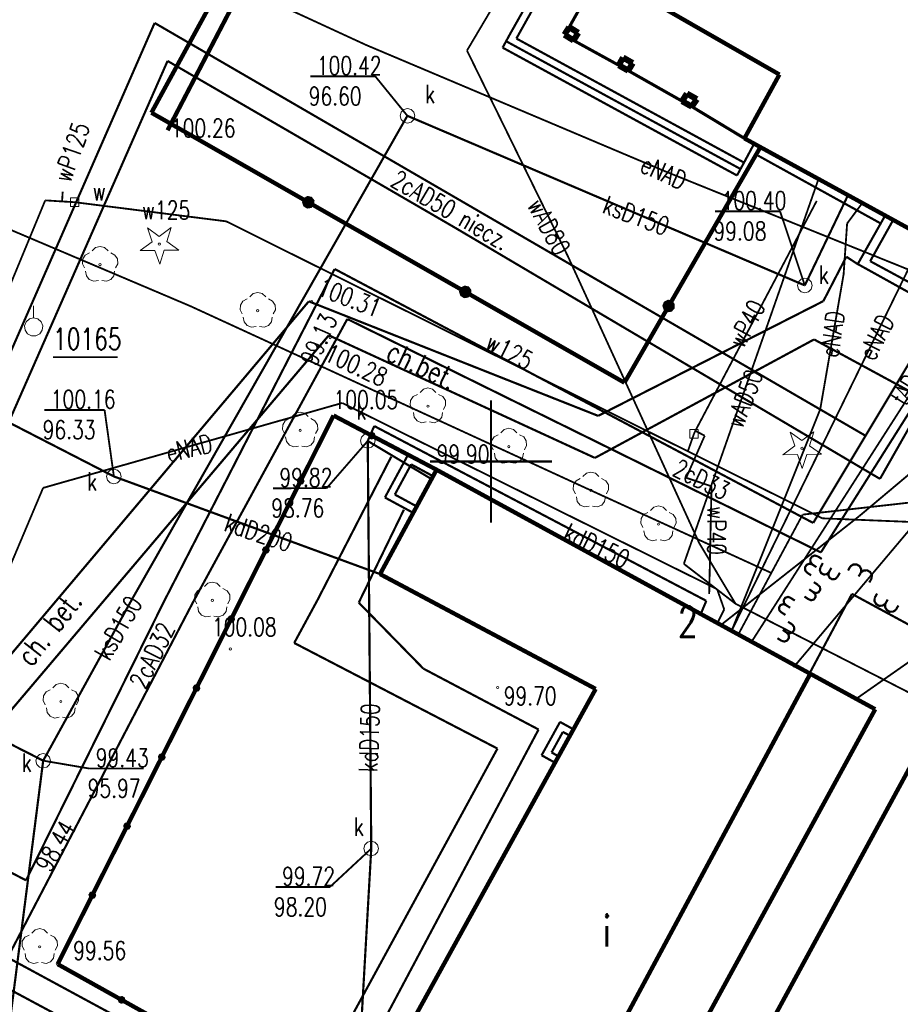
# Model space of a CAD drawing. Header units: metres. Extents: x 7501691 to 7504871, y 5814048 to 5814963.
# Tile 55 of 89: x 7504110 to 7504146, y 5814680 to 5814721. Entities that reach past the tile are written whole.
import ezdxf
from ezdxf.enums import TextEntityAlignment as Align

# ---------------------------------------------------------------- set-up
doc = ezdxf.new("R2010")
doc.units = ezdxf.units.M
doc.header["$MEASUREMENT"] = 0
for name, pattern in [('1', [0]), ('11', [3, 2.5, -0.5]), ('BUD', [0]), ('BUI', [0]), ('BUW', [1.5, 1, -0.5]), ('KOC', [1.5, 1, -0.5]), ('KOJ', [0]), ('UEB', [0]), ('UPC', [0]), ('UPK', [0]), ('UPT', [0]), ('UPW', [0]), ('WJD', [0])]:
    doc.linetypes.add(name, pattern=pattern)
doc.layers.get('0').update_dxf_attribs({"linetype": 'CONTINUOUS'})
for name, color, linetype, lineweight in [('EADTD_T_0', 7, 'CONTINUOUS', 20), ('EBTPO_L_6', 7, 'WJD', 18), ('EBUOA_T_1', 7, 'CONTINUOUS', 20), ('EBUPO_L_6', 7, 'BUW', 25), ('EBUPP_L_1', 7, 'BUD', 35), ('EBUPP_L_2', 7, 'BUI', 50), ('EBUPP_L_3', 7, '1', 35), ('KRZYZE_L_0', 7, '1', 18), ('SDROK_T_1', 7, 'CONTINUOUS', 18), ('SDRPK_L_2', 7, 'KOC', 18), ('SDRPK_L_3', 7, 'KOJ', 35), ('SDRPK_L_5', 7, '11', 18), ('SZNPS_T_0', 7, 'CONTINUOUS', 18), ('SZNPS_T_3', 7, 'CONTINUOUS', 18), ('SZOPO_L_0', 7, 'CONTINUOUS', 35), ('SZOPO_L_4', 7, 'CONTINUOUS', 35), ('SZOPO_L_5', 3, 'CONTINUOUS', 18), ('SZZPZ_T_0', 3, 'CONTINUOUS', 18), ('UCCOC_T_0', 6, 'CONTINUOUS', 15), ('UCCOO_T_0', 6, 'CONTINUOUS', 15), ('UCCPOR_L_1', 6, 'UPC', 18), ('UEEOO_T_0', 1, 'CONTINUOUS', 15), ('UEEPON_L_1', 1, 'UEB', 15), ('UKKOA_T_0', 3, 'CONTINUOUS', 15), ('UKKOA_T_2', 34, 'CONTINUOUS', 15), ('UKKOC_T_0', 3, 'CONTINUOUS', 15), ('UKKOC_T_2', 34, 'CONTINUOUS', 15), ('UKKOO_T_0', 3, 'CONTINUOUS', 15), ('UKKOO_T_2', 34, 'CONTINUOUS', 15), ('UKKPA_T_1', 7, 'CONTINUOUS', 18), ('UKKPA_T_5', 7, 'CONTINUOUS', 18), ('UKKPOD_L_1', 3, 'UPK', 18), ('UKKPOR_L_1', 34, 'UPK', 18), ('UTTOO_T_0', 30, 'CONTINUOUS', 15), ('UTTPO_L_1', 30, 'UPT', 15), ('UWWOO_T_0', 150, 'CONTINUOUS', 15), ('UWWPA_T_0', 150, 'CONTINUOUS', 18), ('UWWPO_L_0', 150, 'UPW', 15), ('UWWPO_L_1', 150, 'UPW', 15), ('WUKOS_T_1', 7, 'CONTINUOUS', 15), ('WWRPH_T_1', 7, 'CONTINUOUS', 18)]:
    doc.layers.add(name, color=color, linetype=linetype, lineweight=lineweight)
doc.styles.add('STYL_ARIAL', font='simplex', dxfattribs={"width": 0.75, "oblique": 0.1})

# ---------------------------------------------------------------- blocks, each defined once
blk = doc.blocks.new('fdsgfdhgfjh')
at = {"layer": 'EBTPO_L_6', "color": 7, "const_width": 0.09}
for points in [[(-61.974, -66.2), (-59.768, -62.292)], [(-61.711, -66.377), (-59.507, -62.439)], [(-61.974, -66.2), (-62.274, -66.751)], [(-52.533, -71.721), (-62.131, -66.488)], [(-52.389, -71.458), (-61.711, -66.377)], [(-52.677, -71.985), (-62.274, -66.751)], [(-52.376, -71.433), (-51.991, -70.714)], [(-52.376, -71.433), (-52.677, -71.985)], [(-47.732, -75.613), (-46.61, -73.627)], [(-46.294, -73.831), (-47.223, -75.495)], [(-47.732, -75.613), (-44.956, -77.153)], [(-47.223, -75.495), (-45.107, -76.641)], [(-67.095, -85.173), (-66.139, -83.408)], [(-66.139, -83.408), (-64.979, -84.036)], [(-66.688, -85.052), (-66.018, -83.815)], [(-66.018, -83.815), (-65.122, -84.3)], [(-65.792, -85.538), (-66.688, -85.052)], [(-65.935, -85.801), (-67.095, -85.173)], [(-60.678, -95.729), (-59.923, -94.363)], [(-59.923, -94.363), (-59.375, -94.665)], [(-60.27, -95.612), (-59.806, -94.77)], [(-59.806, -94.77), (-59.52, -94.928)], [(-60.129, -96.032), (-60.678, -95.729)], [(-59.984, -95.77), (-60.27, -95.612)]]:
    blk.add_lwpolyline(points, dxfattribs=at)
at = {"layer": 'EBUPO_L_6', "color": 7, "const_width": 0.125}
for points in [[(-59.548, -65.912), (-58.274, -63.65)], [(-57.519, -67.472), (-59.37, -66.454)], [(-54.926, -68.942), (-57.131, -67.693)], [(-52.372, -70.467), (-54.529, -69.165)]]:
    blk.add_lwpolyline(points, dxfattribs=at)
at = {"layer": 'EBUPP_L_1', "color": 7, "const_width": 0.175}
for points in [[(-64.979, -84.036), (-47.016, -93.843)], [(-47.016, -93.843), (-59.245, -116.218)]]:
    blk.add_lwpolyline(points, dxfattribs=at)
at = {"layer": 'EBUPP_L_2', "color": 7, "const_width": 0.25}
for points in [[(-59.742, -66.222), (-59.548, -65.912)], [(-59.37, -66.454), (-59.742, -66.222)], [(-59.548, -65.912), (-59.176, -66.144)], [(-59.176, -66.144), (-59.37, -66.454)], [(-57.519, -67.472), (-57.341, -67.158)], [(-57.341, -67.158), (-56.946, -67.383)], [(-56.946, -67.383), (-57.131, -67.693)], [(-57.131, -67.693), (-57.519, -67.472)], [(-54.926, -68.942), (-54.728, -68.632)], [(-54.728, -68.632), (-54.32, -68.862)], [(-54.529, -69.165), (-54.926, -68.942)], [(-54.32, -68.862), (-54.529, -69.165)]]:
    blk.add_lwpolyline(points, dxfattribs=at)
at = {"layer": 'EBUPP_L_3', "color": 7, "const_width": 0.175}
for points in [[(-58.274, -63.65), (-50.939, -67.852)], [(-50.939, -67.852), (-52.372, -70.467)], [(-52.372, -70.467), (-38.386, -78.135)], [(-64.979, -84.036), (-67.293, -88.309)], [(-67.293, -88.309), (-58.462, -93.011)], [(-58.462, -93.011), (-68.402, -111.031)]]:
    blk.add_lwpolyline(points, dxfattribs=at)
at = {"layer": 'EBUPP_L_3', "color": 7, "linetype": '1', "const_width": 0.175}
blk.add_lwpolyline([(-49.676, -92.391), (-61.791, -114.923)], dxfattribs=at)
at = {"layer": 'KRZYZE_L_0', "color": 7, "linetype": '1', "const_width": 0.09}
for points in [[(-62.75, -86.2), (-62.75, -81.2)], [(-65.25, -83.7), (-60.25, -83.7)]]:
    blk.add_lwpolyline(points, dxfattribs=at)
at = {"layer": 'SDRPK_L_2', "color": 7, "const_width": 0.09}
for points in [[(-49.14, -77.13), (-48.2, -75.31)], [(-48.2, -75.31), (-47.73, -75.62)], [(-70.211, -77.14), (-84.147, -93.661)], [(-58.363, -81.829), (-70.211, -77.14)], [(-69.391, -78.53), (-83.087, -94.691)], [(-69.391, -78.53), (-58.495, -83.551)], [(-49.52, -78.7), (-39.18, -84.31)], [(-47.97, -89.12), (-49.705, -92.375)], [(-44.59, -90.95), (-47.97, -89.12)], [(-71.303, -110.1), (-88.095, -101.001)], [(-88.785, -101.921), (-69.305, -112.377)]]:
    blk.add_lwpolyline(points, dxfattribs=at)
at = {"layer": 'SDRPK_L_3', "color": 7, "const_width": 0.175}
blk.add_lwpolyline([(-43.34, -92.07), (-58.65, -120.23)], dxfattribs=at)
at = {"layer": 'SDRPK_L_5', "color": 7, "const_width": 0.09}
for points in [[(-46.808, -73.941), (-51.812, -71.173)], [(-58.363, -81.829), (-49.14, -77.13)], [(-49.52, -78.7), (-58.495, -83.551)], [(-69.847, -89.357), (-66.834, -83.499)], [(-68.165, -89.477), (-66.317, -85.672)], [(-69.847, -89.357), (-70.808, -91.129)], [(-65.52, -92.18), (-68.165, -89.477)], [(-70.808, -91.129), (-62.486, -95.454)], [(-60.803, -94.673), (-65.52, -92.18)], [(-69.517, -111.067), (-60.803, -94.673)], [(-62.486, -95.454), (-70.355, -109.907)]]:
    blk.add_lwpolyline(points, dxfattribs=at)
at = {"layer": 'SZNPS_T_0', "color": 7}
for points in [[(-81.478, -77.818), (-81.478, -77.318)], [(-81.478, -77.818), (-81.303, -77.861), (-81.169, -77.98), (-81.105, -78.148), (-81.127, -78.326), (-81.229, -78.474), (-81.388, -78.557), (-81.567, -78.557), (-81.726, -78.474), (-81.828, -78.326), (-81.85, -78.148), (-81.786, -77.98), (-81.652, -77.861), (-81.478, -77.818)]]:
    blk.add_lwpolyline(points, dxfattribs=at)
at = {"layer": 'SZNPS_T_3', "color": 7, "const_width": 0.065}
blk.add_lwpolyline([(-80.687, -79.43), (-78.041, -79.43)], dxfattribs=at)
at = {"layer": 'SZOPO_L_0', "color": 7, "const_width": 0.175}
for points in [[(-75.993, -70.134), (-72.526, -63.484)], [(-69.198, -81.815), (-70.546, -84.495)], [(-67.634, -82.638), (-69.198, -81.815)], [(-67.688, -82.68), (-67.701, -82.63), (-67.675, -82.585), (-67.625, -82.571), (-67.58, -82.597), (-67.566, -82.647), (-67.592, -82.692), (-67.642, -82.706), (-67.688, -82.68)], [(-64.979, -84.036), (-67.634, -82.638)], [(-70.546, -84.495), (-71.967, -87.322)], [(-70.6, -84.537), (-70.613, -84.487), (-70.588, -84.441), (-70.537, -84.428), (-70.492, -84.453), (-70.479, -84.504), (-70.504, -84.549), (-70.554, -84.562), (-70.6, -84.537)], [(-71.967, -87.322), (-73.389, -90.148)], [(-72.021, -87.363), (-72.035, -87.313), (-72.009, -87.268), (-71.959, -87.254), (-71.913, -87.28), (-71.9, -87.33), (-71.926, -87.375), (-71.976, -87.389), (-72.021, -87.363)], [(-73.389, -90.148), (-74.81, -92.975)], [(-73.442, -90.19), (-73.456, -90.14), (-73.43, -90.095), (-73.38, -90.081), (-73.335, -90.107), (-73.321, -90.157), (-73.347, -90.202), (-73.397, -90.216), (-73.442, -90.19)], [(-74.81, -92.975), (-76.231, -95.802)], [(-74.864, -93.017), (-74.877, -92.966), (-74.852, -92.921), (-74.801, -92.907), (-74.756, -92.933), (-74.742, -92.984), (-74.768, -93.029), (-74.819, -93.042), (-74.864, -93.017)], [(-76.231, -95.802), (-77.653, -98.628)], [(-76.285, -95.843), (-76.299, -95.793), (-76.273, -95.748), (-76.223, -95.734), (-76.178, -95.76), (-76.164, -95.81), (-76.19, -95.855), (-76.24, -95.869), (-76.285, -95.843)], [(-77.653, -98.628), (-79.074, -101.455)], [(-77.706, -98.67), (-77.72, -98.62), (-77.694, -98.574), (-77.644, -98.561), (-77.599, -98.587), (-77.585, -98.637), (-77.611, -98.682), (-77.661, -98.696), (-77.706, -98.67)], [(-79.074, -101.455), (-80.495, -104.281)], [(-79.128, -101.496), (-79.141, -101.446), (-79.116, -101.401), (-79.065, -101.387), (-79.02, -101.413), (-79.007, -101.463), (-79.032, -101.509), (-79.083, -101.522), (-79.128, -101.496)], [(-80.495, -104.281), (-77.876, -105.744)], [(-77.929, -105.785), (-77.943, -105.735), (-77.918, -105.69), (-77.867, -105.676), (-77.822, -105.702), (-77.808, -105.752), (-77.834, -105.797), (-77.884, -105.811), (-77.929, -105.785)], [(-77.876, -105.744), (-75.508, -107.065)]]:
    blk.add_lwpolyline(points, dxfattribs=at)
at = {"layer": 'SZOPO_L_4', "color": 7, "const_width": 0.175}
for points in [[(-76.656, -69.416), (-73.06, -62.834)], [(-70.227, -73.085), (-76.656, -69.416)], [(-51.724, -70.835), (-55.473, -77.331)], [(-70.362, -73.189), (-70.397, -73.078), (-70.353, -72.97), (-70.25, -72.916), (-70.137, -72.941), (-70.065, -73.033), (-70.07, -73.149), (-70.148, -73.235), (-70.263, -73.251), (-70.362, -73.189)], [(-63.799, -76.754), (-70.227, -73.085)], [(-63.933, -76.858), (-63.969, -76.747), (-63.924, -76.639), (-63.822, -76.585), (-63.708, -76.61), (-63.637, -76.702), (-63.641, -76.818), (-63.719, -76.904), (-63.835, -76.92), (-63.933, -76.858)], [(-57.285, -80.471), (-63.799, -76.754)], [(-55.473, -77.331), (-57.285, -80.471)], [(-55.607, -77.435), (-55.643, -77.325), (-55.599, -77.217), (-55.496, -77.163), (-55.382, -77.187), (-55.311, -77.279), (-55.315, -77.395), (-55.393, -77.482), (-55.509, -77.497), (-55.607, -77.435)]]:
    blk.add_lwpolyline(points, dxfattribs=at)
at = {"layer": 'SZOPO_L_5', "color": 3, "const_width": 0.09}
for points in [[(-49.808, -88.251), (-49.885, -88.155), (-49.892, -88.032), (-49.825, -87.928), (-49.709, -87.884), (-49.59, -87.916)], [(-49.59, -87.916), (-49.668, -87.82), (-49.674, -87.696), (-49.607, -87.593), (-49.492, -87.548), (-49.372, -87.58)], [(-49.422, -88.025), (-49.59, -87.916)], [(-49.204, -87.689), (-49.372, -87.58)], [(-49.162, -87.859), (-49.26, -88.033)], [(-48.032, -87.989), (-47.917, -87.916), (-47.78, -87.912), (-47.661, -87.979), (-47.594, -88.097), (-47.597, -88.234)], [(-49.64, -88.36), (-49.808, -88.251)], [(-48.912, -88.229), (-49.003, -88.313), (-49.125, -88.327), (-49.233, -88.267), (-49.285, -88.154), (-49.26, -88.033)], [(-48.563, -88.425), (-48.654, -88.509), (-48.777, -88.523), (-48.884, -88.463), (-48.936, -88.35), (-48.912, -88.229)], [(-48.814, -88.055), (-48.912, -88.229)], [(-48.465, -88.251), (-48.563, -88.425)], [(-48.13, -88.164), (-48.032, -87.989)], [(-47.695, -88.408), (-47.597, -88.234)], [(-47.597, -88.234), (-47.481, -88.16), (-47.345, -88.156), (-47.226, -88.223), (-47.158, -88.342), (-47.161, -88.478)], [(-49.363, -88.749), (-49.534, -88.638)], [(-47.259, -88.653), (-47.161, -88.478)], [(-49.554, -89.044), (-49.471, -89.128), (-49.459, -89.246), (-49.523, -89.345), (-49.635, -89.382), (-49.746, -89.339)], [(-49.554, -89.044), (-49.725, -88.933)], [(-49.363, -88.749), (-49.28, -88.833), (-49.267, -88.951), (-49.332, -89.05), (-49.444, -89.086), (-49.554, -89.044)], [(-47.041, -89.284), (-46.941, -89.107)], [(-50.86, -89.874), (-50.944, -89.79), (-50.956, -89.673), (-50.892, -89.574), (-50.779, -89.537), (-50.669, -89.579)], [(-50.669, -89.579), (-50.752, -89.495), (-50.765, -89.378), (-50.7, -89.279), (-50.588, -89.242), (-50.478, -89.284)], [(-50.31, -89.393), (-50.478, -89.284)], [(-49.746, -89.339), (-49.917, -89.228)], [(-46.606, -89.529), (-46.721, -89.603), (-46.858, -89.606), (-46.977, -89.539), (-47.044, -89.421), (-47.041, -89.284)], [(-46.171, -89.774), (-46.286, -89.847), (-46.422, -89.851), (-46.541, -89.784), (-46.609, -89.666), (-46.606, -89.529)], [(-46.606, -89.529), (-46.506, -89.351)], [(-50.692, -89.983), (-50.86, -89.874)], [(-50.501, -89.688), (-50.669, -89.579)], [(-46.171, -89.774), (-46.071, -89.596)], [(-50.587, -90.261), (-50.419, -90.37)], [(-50.637, -90.706), (-50.559, -90.802), (-50.552, -90.925), (-50.62, -91.029), (-50.735, -91.073), (-50.855, -91.041)], [(-50.805, -90.597), (-50.637, -90.706)], [(-50.419, -90.37), (-50.341, -90.466), (-50.335, -90.589), (-50.402, -90.693), (-50.517, -90.737), (-50.637, -90.706)], [(-51.022, -90.932), (-50.855, -91.041)]]:
    blk.add_lwpolyline(points, dxfattribs=at)
at = {"layer": 'SZZPZ_T_0', "color": 7}
for points in [[(-76.821, -74.134), (-76.332, -74.48)], [(-76.629, -74.702), (-76.821, -74.134)], [(-76.332, -74.48), (-75.851, -74.121)], [(-75.851, -74.121), (-76.029, -74.694)], [(-79.082, -75.075), (-78.944, -74.938), (-78.757, -74.888), (-78.57, -74.938), (-78.433, -75.075)], [(-77.11, -75.061), (-76.629, -74.702)], [(-76.328, -74.751), (-76.296, -74.764), (-76.283, -74.796), (-76.296, -74.827), (-76.328, -74.841), (-76.359, -74.827), (-76.373, -74.796), (-76.359, -74.764), (-76.328, -74.751)], [(-76.029, -74.694), (-75.539, -75.041)], [(-79.393, -75.772), (-79.481, -75.6), (-79.47, -75.406), (-79.365, -75.244), (-79.193, -75.156)], [(-78.322, -75.155), (-78.149, -75.244), (-78.044, -75.406), (-78.034, -75.6), (-78.121, -75.772)], [(-76.51, -75.053), (-77.11, -75.061)], [(-76.317, -75.621), (-76.51, -75.053)], [(-76.139, -75.049), (-76.317, -75.621)], [(-75.539, -75.041), (-76.139, -75.049)], [(-78.757, -75.593), (-78.725, -75.606), (-78.712, -75.638), (-78.725, -75.67), (-78.757, -75.683), (-78.789, -75.67), (-78.802, -75.638), (-78.789, -75.606), (-78.757, -75.593)], [(-78.826, -76.284), (-79.017, -76.314), (-79.198, -76.245), (-79.32, -76.094), (-79.351, -75.903)], [(-78.164, -75.903), (-78.194, -76.094), (-78.316, -76.245), (-78.497, -76.314), (-78.688, -76.284)], [(-72.625, -76.958), (-72.488, -76.822), (-72.301, -76.772), (-72.114, -76.822), (-71.976, -76.958)], [(-72.936, -77.656), (-73.024, -77.483), (-73.014, -77.29), (-72.909, -77.128), (-72.736, -77.039)], [(-71.865, -77.039), (-71.693, -77.127), (-71.587, -77.29), (-71.577, -77.483), (-71.665, -77.656)], [(-72.369, -78.168), (-72.561, -78.198), (-72.741, -78.129), (-72.863, -77.978), (-72.894, -77.787)], [(-72.301, -77.477), (-72.269, -77.49), (-72.256, -77.522), (-72.269, -77.554), (-72.301, -77.567), (-72.332, -77.554), (-72.346, -77.522), (-72.332, -77.49), (-72.301, -77.477)], [(-71.707, -77.787), (-71.738, -77.978), (-71.86, -78.128), (-72.04, -78.198), (-72.232, -78.168)], [(-65.966, -81.567), (-66.054, -81.394), (-66.044, -81.201), (-65.939, -81.039), (-65.766, -80.95)], [(-65.655, -80.869), (-65.518, -80.733), (-65.331, -80.683), (-65.144, -80.733), (-65.006, -80.869)], [(-64.895, -80.95), (-64.723, -81.038), (-64.617, -81.201), (-64.607, -81.394), (-64.695, -81.567)], [(-65.331, -81.388), (-65.299, -81.401), (-65.286, -81.433), (-65.299, -81.465), (-65.331, -81.478), (-65.362, -81.465), (-65.376, -81.433), (-65.362, -81.401), (-65.331, -81.388)], [(-70.89, -81.86), (-70.753, -81.723), (-70.566, -81.673), (-70.379, -81.723), (-70.242, -81.86)], [(-65.399, -82.079), (-65.59, -82.109), (-65.771, -82.039), (-65.893, -81.889), (-65.924, -81.698)], [(-64.737, -81.698), (-64.768, -81.889), (-64.89, -82.039), (-65.07, -82.109), (-65.262, -82.079)], [(-71.202, -82.558), (-71.289, -82.385), (-71.279, -82.191), (-71.174, -82.029), (-71.002, -81.941)], [(-70.13, -81.94), (-69.958, -82.029), (-69.853, -82.191), (-69.842, -82.385), (-69.93, -82.557)], [(-70.566, -82.378), (-70.534, -82.391), (-70.521, -82.423), (-70.534, -82.455), (-70.566, -82.468), (-70.598, -82.455), (-70.611, -82.423), (-70.598, -82.391), (-70.566, -82.378)], [(-62.655, -83.222), (-62.743, -83.049), (-62.732, -82.856), (-62.627, -82.694), (-62.455, -82.605)], [(-62.344, -82.524), (-62.206, -82.388), (-62.019, -82.338), (-61.832, -82.388), (-61.695, -82.524)], [(-61.584, -82.605), (-61.411, -82.693), (-61.306, -82.856), (-61.296, -83.049), (-61.383, -83.222)], [(-50.506, -82.495), (-50.016, -82.841)], [(-50.313, -83.063), (-50.506, -82.495)], [(-50.016, -82.841), (-49.535, -82.482)], [(-49.535, -82.482), (-49.713, -83.055)], [(-70.634, -83.069), (-70.826, -83.099), (-71.007, -83.03), (-71.129, -82.879), (-71.159, -82.688)], [(-69.972, -82.688), (-70.003, -82.879), (-70.125, -83.03), (-70.306, -83.099), (-70.497, -83.069)], [(-62.019, -83.043), (-61.987, -83.056), (-61.974, -83.088), (-61.987, -83.12), (-62.019, -83.133), (-62.051, -83.12), (-62.064, -83.088), (-62.051, -83.056), (-62.019, -83.043)], [(-49.713, -83.055), (-49.223, -83.402)], [(-62.088, -83.734), (-62.279, -83.764), (-62.46, -83.695), (-62.582, -83.544), (-62.613, -83.353)], [(-61.426, -83.353), (-61.456, -83.544), (-61.578, -83.694), (-61.759, -83.764), (-61.95, -83.734)], [(-50.794, -83.422), (-50.313, -83.063)], [(-50.194, -83.414), (-50.794, -83.422)], [(-50.002, -83.982), (-50.194, -83.414)], [(-50.012, -83.112), (-49.98, -83.125), (-49.967, -83.157), (-49.98, -83.188), (-50.012, -83.202), (-50.044, -83.188), (-50.057, -83.157), (-50.044, -83.125), (-50.012, -83.112)], [(-49.823, -83.41), (-50.002, -83.982)], [(-49.223, -83.402), (-49.823, -83.41)], [(-58.983, -84.318), (-58.846, -84.181), (-58.659, -84.131), (-58.472, -84.181), (-58.334, -84.318)], [(-59.294, -85.016), (-59.382, -84.843), (-59.372, -84.65), (-59.267, -84.487), (-59.094, -84.399)], [(-58.223, -84.399), (-58.051, -84.487), (-57.945, -84.65), (-57.935, -84.843), (-58.023, -85.016)], [(-58.659, -84.836), (-58.627, -84.85), (-58.614, -84.881), (-58.627, -84.913), (-58.659, -84.926), (-58.69, -84.913), (-58.704, -84.881), (-58.69, -84.85), (-58.659, -84.836)], [(-58.727, -85.528), (-58.919, -85.558), (-59.099, -85.488), (-59.221, -85.338), (-59.252, -85.147)], [(-58.065, -85.147), (-58.096, -85.338), (-58.218, -85.488), (-58.398, -85.558), (-58.59, -85.528)], [(-56.529, -86.4), (-56.617, -86.227), (-56.606, -86.034), (-56.501, -85.871), (-56.329, -85.783)], [(-56.218, -85.702), (-56.08, -85.565), (-55.893, -85.515), (-55.706, -85.565), (-55.569, -85.702)], [(-55.458, -85.783), (-55.285, -85.871), (-55.18, -86.033), (-55.17, -86.227), (-55.257, -86.4)], [(-55.893, -86.22), (-55.861, -86.234), (-55.848, -86.265), (-55.861, -86.297), (-55.893, -86.31), (-55.925, -86.297), (-55.938, -86.265), (-55.925, -86.234), (-55.893, -86.22)], [(-55.962, -86.912), (-56.153, -86.942), (-56.334, -86.872), (-56.456, -86.722), (-56.487, -86.531)], [(-55.3, -86.531), (-55.33, -86.722), (-55.452, -86.872), (-55.633, -86.942), (-55.824, -86.912)], [(-74.487, -88.823), (-74.35, -88.686), (-74.163, -88.636), (-73.975, -88.686), (-73.838, -88.823)], [(-74.798, -89.52), (-74.886, -89.348), (-74.876, -89.154), (-74.77, -88.992), (-74.598, -88.904)], [(-73.727, -88.903), (-73.555, -88.992), (-73.449, -89.154), (-73.439, -89.347), (-73.526, -89.52)], [(-74.162, -89.341), (-74.131, -89.354), (-74.117, -89.386), (-74.131, -89.418), (-74.162, -89.431), (-74.194, -89.418), (-74.207, -89.386), (-74.194, -89.354), (-74.162, -89.341)], [(-74.231, -90.032), (-74.423, -90.062), (-74.603, -89.993), (-74.725, -89.842), (-74.756, -89.651)], [(-73.569, -89.651), (-73.6, -89.842), (-73.722, -89.993), (-73.902, -90.062), (-74.094, -90.032)], [(-81, -93.661), (-81.088, -93.488), (-81.077, -93.295), (-80.972, -93.132), (-80.8, -93.044)], [(-80.689, -92.963), (-80.551, -92.826), (-80.364, -92.776), (-80.177, -92.826), (-80.04, -92.963)], [(-79.929, -93.044), (-79.756, -93.132), (-79.651, -93.295), (-79.641, -93.488), (-79.728, -93.661)], [(-80.364, -93.481), (-80.332, -93.495), (-80.319, -93.526), (-80.332, -93.558), (-80.364, -93.571), (-80.396, -93.558), (-80.409, -93.526), (-80.396, -93.495), (-80.364, -93.481)], [(-80.433, -94.173), (-80.624, -94.203), (-80.805, -94.133), (-80.927, -93.983), (-80.958, -93.792)], [(-79.771, -93.792), (-79.801, -93.983), (-79.923, -94.133), (-80.104, -94.203), (-80.295, -94.173)], [(-81.864, -103.708), (-81.952, -103.535), (-81.942, -103.342), (-81.836, -103.179), (-81.664, -103.091)], [(-81.553, -103.01), (-81.416, -102.874), (-81.229, -102.823), (-81.041, -102.874), (-80.904, -103.01)], [(-80.793, -103.091), (-80.621, -103.179), (-80.515, -103.342), (-80.505, -103.535), (-80.592, -103.708)], [(-81.228, -103.529), (-81.197, -103.542), (-81.183, -103.574), (-81.197, -103.605), (-81.228, -103.619), (-81.26, -103.605), (-81.273, -103.574), (-81.26, -103.542), (-81.228, -103.529)], [(-81.297, -104.22), (-81.488, -104.25), (-81.669, -104.18), (-81.791, -104.03), (-81.822, -103.839)], [(-80.635, -103.839), (-80.666, -104.03), (-80.787, -104.18), (-80.968, -104.25), (-81.16, -104.22)]]:
    blk.add_lwpolyline(points, dxfattribs=at)
at = {"layer": 'UCCPOR_L_1', "color": 6, "const_width": 0.09}
for points in [[(-87.48, -90.773), (-76.524, -65.74)], [(-76.524, -65.74), (-47.451, -82.622)], [(-75.994, -67.296), (-86.504, -91.197)], [(-64.239, -74.115), (-75.994, -67.296)], [(-46.821, -84.41), (-64.239, -74.115)], [(-69.152, -75.815), (-76.14, -89.43)], [(-49.555, -86.215), (-69.152, -75.815)], [(-43.1, -75.453), (-49.555, -86.215)], [(-49.242, -87.421), (-42.126, -76.142)], [(-42.126, -76.142), (-46.821, -84.41)], [(-74.955, -89.466), (-68.634, -77.864)], [(-68.634, -77.864), (-49.242, -87.421)], [(-74.955, -89.466), (-85.407, -109.507)], [(-81.79, -100.848), (-76.14, -89.43)], [(-89.414, -96.906), (-81.79, -100.848)]]:
    blk.add_lwpolyline(points, dxfattribs=at)
at = {"layer": 'UEEPON_L_1', "color": 1, "const_width": 0.075}
for points in [[(-67.872, -66.639), (-79.925, -61.078)], [(-55.653, -71.802), (-67.872, -66.639)], [(-45.654, -75.84), (-55.653, -71.802)], [(-48.168, -73.953), (-47.569, -73.146)], [(-75.07, -77.331), (-83.83, -73.613)], [(-48.311, -76.033), (-48.168, -73.953)], [(-45.024, -74.516), (-52.902, -90.642)], [(-49.27, -81.563), (-48.311, -76.033)], [(-58.659, -84.881), (-75.07, -77.331)], [(-38.386, -78.135), (-47.672, -85.936)], [(-81.09, -84.779), (-68.84, -81.301)], [(-68.84, -81.301), (-53.49, -88.928)], [(-52.902, -90.642), (-49.27, -81.563)], [(-36.713, -84.381), (-49.989, -85.873)], [(-83.047, -89.412), (-81.09, -84.779)], [(-51.291, -88.253), (-58.659, -84.881)], [(-49.989, -85.873), (-52.637, -90.807)], [(-53.33, -90.389), (-47.672, -85.936)], [(-53.49, -88.928), (-53.2, -89.756)], [(-53.2, -89.756), (-53.469, -90.294)]]:
    blk.add_lwpolyline(points, dxfattribs=at)
at = {"layer": 'UKKOC_T_0', "color": 3, "const_width": 0.075}
for points in [[(-81.044, -81.589), (-78.574, -81.588)], [(-78.192, -84.31), (-78.574, -81.588)], [(-67.797, -82.857), (-69.482, -84.793)], [(-71.68, -84.794), (-69.482, -84.793)]]:
    blk.add_lwpolyline(points, dxfattribs=at)
at = {"layer": 'UKKOC_T_2', "color": 34, "const_width": 0.075}
for points in [[(-70.15, -67.925), (-67.49, -67.924)], [(-66.175, -69.542), (-67.49, -67.924)], [(-53.574, -73.452), (-50.914, -73.452)], [(-49.899, -76.487), (-50.914, -73.452)], [(-81.087, -95.949), (-79.201, -96.271)], [(-79.201, -96.271), (-76.975, -96.271)], [(-67.653, -99.549), (-69.347, -101.124)], [(-71.573, -101.124), (-69.347, -101.124)]]:
    blk.add_lwpolyline(points, dxfattribs=at)
at = {"layer": 'UKKPA_T_1', "color": 7}
for points in [[(-67.797, -82.557), (-67.647, -82.597), (-67.538, -82.707), (-67.497, -82.857), (-67.538, -83.007), (-67.647, -83.117), (-67.797, -83.157), (-67.947, -83.117), (-68.057, -83.007), (-68.097, -82.857), (-68.057, -82.707), (-67.947, -82.597), (-67.797, -82.557)], [(-78.192, -84.01), (-78.042, -84.051), (-77.932, -84.16), (-77.892, -84.31), (-77.932, -84.46), (-78.042, -84.57), (-78.192, -84.61), (-78.342, -84.57), (-78.451, -84.46), (-78.492, -84.31), (-78.451, -84.16), (-78.342, -84.051), (-78.192, -84.01)], [(-67.653, -99.249), (-67.503, -99.29), (-67.393, -99.399), (-67.353, -99.549), (-67.393, -99.699), (-67.503, -99.809), (-67.653, -99.849), (-67.803, -99.809), (-67.913, -99.699), (-67.953, -99.549), (-67.913, -99.399), (-67.803, -99.29), (-67.653, -99.249)]]:
    blk.add_lwpolyline(points, dxfattribs=at)
at = {"layer": 'UKKPA_T_5', "color": 7}
for points in [[(-66.175, -69.242), (-66.025, -69.282), (-65.915, -69.392), (-65.875, -69.542), (-65.915, -69.692), (-66.025, -69.802), (-66.175, -69.842), (-66.325, -69.802), (-66.435, -69.692), (-66.475, -69.542), (-66.435, -69.392), (-66.325, -69.282), (-66.175, -69.242)], [(-49.899, -76.187), (-49.749, -76.228), (-49.639, -76.337), (-49.599, -76.487), (-49.639, -76.637), (-49.749, -76.747), (-49.899, -76.787), (-50.049, -76.747), (-50.159, -76.637), (-50.199, -76.487), (-50.159, -76.337), (-50.049, -76.228), (-49.899, -76.187)], [(-81.087, -95.649), (-80.937, -95.69), (-80.827, -95.799), (-80.787, -95.949), (-80.827, -96.099), (-80.937, -96.209), (-81.087, -96.249), (-81.237, -96.209), (-81.347, -96.099), (-81.387, -95.949), (-81.347, -95.799), (-81.237, -95.69), (-81.087, -95.649)]]:
    blk.add_lwpolyline(points, dxfattribs=at)
at = {"layer": 'UKKPOD_L_1', "color": 3, "const_width": 0.09}
for points in [[(-93.485, -76.445), (-78.192, -84.31)], [(-67.797, -82.857), (-67.531, -82.246)], [(-67.531, -82.246), (-53.934, -89.404)], [(-67.653, -99.549), (-67.797, -82.857)], [(-67.797, -82.857), (-65.248, -84.38)], [(-78.192, -84.31), (-67.293, -88.309)], [(-53.934, -89.404), (-54.161, -89.942)], [(-67.653, -99.549), (-69.201, -126.776)]]:
    blk.add_lwpolyline(points, dxfattribs=at)
at = {"layer": 'UKKPOR_L_1', "color": 34, "const_width": 0.09}
for points in [[(-77.483, -89.399), (-66.175, -69.542)], [(-66.175, -69.542), (-49.899, -76.487)], [(-49.899, -76.487), (-48.123, -72.775)], [(-81.087, -95.949), (-77.483, -89.399)], [(-81.087, -95.949), (-90.582, -91.114)], [(-87.602, -146.945), (-81.087, -95.949)]]:
    blk.add_lwpolyline(points, dxfattribs=at)
at = {"layer": 'UTTPO_L_1', "color": 30, "const_width": 0.075}
for points in [[(-42.417, -75.999), (-52.05, -91.033)], [(-45.092, -85.876), (-50.361, -92.125)], [(-37.44, -86.169), (-47.803, -93.422)]]:
    blk.add_lwpolyline(points, dxfattribs=at)
at = {"layer": 'UWWPA_T_0', "color": 7}
for points in [[(-79.974, -72.905), (-79.974, -73.255)], [(-79.624, -72.905), (-79.974, -72.905)], [(-79.624, -73.255), (-79.624, -72.905)], [(-79.974, -73.255), (-79.624, -73.255)], [(-54.612, -82.389), (-54.612, -82.739)], [(-54.263, -82.389), (-54.612, -82.389)], [(-54.263, -82.739), (-54.263, -82.389)], [(-54.612, -82.739), (-54.263, -82.739)]]:
    blk.add_lwpolyline(points, dxfattribs=at)
at = {"layer": 'UWWPO_L_0', "color": 150, "linetype": '1', "const_width": 0.075}
for points in [[(-87.097, -87.722), (-81.004, -73.005)], [(-81.004, -73.005), (-80.314, -73.049)], [(-80.314, -73.049), (-80.289, -72.649)], [(-80.314, -73.049), (-79.799, -73.08)], [(-73.592, -73.864), (-79.799, -73.08)], [(-54.382, -82.442), (-49.412, -73.025)], [(-54.69, -83.28), (-73.592, -73.864)], [(-53.999, -82.642), (-54.757, -84.365)], [(-54.69, -83.28), (-54.438, -82.564)], [(-54.438, -82.564), (-54.382, -82.442)], [(-54.382, -82.442), (-53.999, -82.642)], [(-51.979, -84.631), (-54.69, -83.28)], [(-54.757, -84.365), (-53.719, -84.713)], [(-49.181, -86.025), (-51.979, -84.631)], [(-53.719, -84.713), (-53.815, -89.127)], [(-45.619, -86.171), (-49.181, -86.025)]]:
    blk.add_lwpolyline(points, dxfattribs=at)
at = {"layer": 'UWWPO_L_1', "color": 150, "const_width": 0.075}
for points in [[(-63.733, -66.87), (-57.126, -55.721)], [(-59.593, -75.313), (-63.733, -66.87)], [(-54.853, -87.888), (-49.326, -72.093)], [(-54.227, -87.033), (-59.593, -75.313)], [(-52.737, -89.523), (-54.227, -87.033)], [(-52.737, -89.523), (-54.853, -87.888)], [(-52.737, -89.523), (-29.9, -101.221)]]:
    blk.add_lwpolyline(points, dxfattribs=at)
at = {"layer": 'WUKOS_T_1', "color": 7}
for points in [[(-70.09, -77.1), (-70.058, -77.113), (-70.045, -77.145), (-70.058, -77.177), (-70.09, -77.19), (-70.122, -77.177), (-70.135, -77.145), (-70.122, -77.113), (-70.09, -77.1)], [(-69.335, -78.581), (-69.303, -78.594), (-69.29, -78.626), (-69.303, -78.658), (-69.335, -78.671), (-69.367, -78.658), (-69.38, -78.626), (-69.367, -78.594), (-69.335, -78.581)], [(-64.98, -83.994), (-64.948, -84.007), (-64.935, -84.039), (-64.948, -84.071), (-64.98, -84.084), (-65.012, -84.071), (-65.025, -84.039), (-65.012, -84.007), (-64.98, -83.994)]]:
    blk.add_lwpolyline(points, dxfattribs=at)
at = {"layer": 'WWRPH_T_1', "color": 7}
for points in [[(-73.426, -91.331), (-73.395, -91.344), (-73.381, -91.376), (-73.395, -91.407), (-73.426, -91.421), (-73.458, -91.407), (-73.471, -91.376), (-73.458, -91.344), (-73.426, -91.331)], [(-62.474, -92.91), (-62.442, -92.923), (-62.429, -92.954), (-62.442, -92.986), (-62.474, -92.999), (-62.506, -92.986), (-62.519, -92.954), (-62.506, -92.923), (-62.474, -92.91)], [(-80.495, -104.236), (-80.464, -104.25), (-80.45, -104.281), (-80.464, -104.313), (-80.495, -104.326), (-80.527, -104.313), (-80.54, -104.281), (-80.527, -104.25), (-80.495, -104.236)]]:
    blk.add_lwpolyline(points, dxfattribs=at)
at = {"layer": 'EADTD_T_0', "color": 7, "style": 'STYL_ARIAL', "width": 0.75}
blk.add_text('2', height=1.25, dxfattribs=at).set_placement((-54.691, -91.256), align=Align.BOTTOM_CENTER)
at = {"layer": 'EBUOA_T_1', "color": 7, "style": 'STYL_ARIAL', "width": 0.75}
blk.add_text('i', height=1.25, rotation=0.0091, dxfattribs=at).set_placement((-58.003, -102.932), align=Align.MIDDLE_CENTER)
at = {"layer": 'SDROK_T_1', "color": 7, "style": 'STYL_ARIAL', "width": 0.75}
blk.add_text('ch.bet.', height=0.875, rotation=334.3681, dxfattribs=at).set_placement((-65.58, -79.757), align=Align.MIDDLE_CENTER)
blk.add_text('ch. bet.', height=0.875, rotation=51.9949, dxfattribs=at).set_placement((-81.355, -92.306), align=Align.BOTTOM_LEFT)
at = {"layer": 'SZNPS_T_3', "color": 7, "style": 'STYL_ARIAL', "width": 0.75}
blk.add_text('10165', height=0.875, rotation=0.0091, dxfattribs=at).set_placement((-80.687, -79.382), align=Align.BOTTOM_LEFT)
at = {"layer": 'UCCOC_T_0', "color": 6, "style": 'STYL_ARIAL', "width": 0.75}
for s, rotation, p in [('99.13', 65.8302, (-69.804, -78.7)), ('98.44', 59.885, (-80.582, -99.448))]:
    blk.add_text(s, height=0.75, rotation=rotation, dxfattribs=at).set_placement(p, align=Align.MIDDLE_CENTER)
at = {"layer": 'UCCOO_T_0', "color": 6, "style": 'STYL_ARIAL', "width": 0.75}
for s, rotation, p in [('2cAD50 niecz.', 329.8255, (-64.403, -73.408)), ('2cD33', 333.4441, (-54.132, -84.434)), ('2cAD32', 63.7255, (-76.627, -91.641))]:
    blk.add_text(s, height=0.75, rotation=rotation, dxfattribs=at).set_placement(p, align=Align.MIDDLE_CENTER)
at = {"layer": 'UEEOO_T_0', "color": 1, "style": 'STYL_ARIAL', "width": 0.75}
for rotation, p in [(335.7871, (-55.679, -71.859)), (81.8792, (-48.769, -78.48)), (62.888, (-46.964, -78.611)), (13.3579, (-75.112, -83.151))]:
    blk.add_text('eNAD', height=0.75, rotation=rotation, dxfattribs=at).set_placement(p, align=Align.MIDDLE_CENTER)
at = {"layer": 'UKKOA_T_0', "color": 3, "style": 'STYL_ARIAL', "width": 0.75}
for p in [(-68.263, -82.206), (-79.289, -85.113)]:
    blk.add_text('k', height=0.75, rotation=0.0091, dxfattribs=at).set_placement(p, align=Align.BOTTOM_LEFT)
at = {"layer": 'UKKOA_T_2', "color": 34, "style": 'STYL_ARIAL', "width": 0.75}
for p in [(-65.446, -69.247), (-49.322, -76.646), (-81.962, -96.629), (-68.362, -99.249)]:
    blk.add_text('k', height=0.75, rotation=0.0091, dxfattribs=at).set_placement(p, align=Align.BOTTOM_LEFT)
at = {"layer": 'UKKOC_T_0', "color": 3, "style": 'STYL_ARIAL', "width": 0.75}
for s, p in [('100.16', (-80.776, -80.776)), ('96.33', (-81.111, -82.026)), ('99.82', (-71.413, -83.981)), ('98.76', (-71.747, -85.231))]:
    blk.add_text(s, height=0.75, rotation=0.0091, dxfattribs=at).set_placement(p, align=Align.TOP_LEFT)
at = {"layer": 'UKKOC_T_2', "color": 34, "style": 'STYL_ARIAL', "width": 0.75}
for s, p in [('100.42', (-69.883, -67.112)), ('96.60', (-70.217, -68.362)), ('100.40', (-53.306, -72.64)), ('99.08', (-53.641, -73.89)), ('99.43', (-78.933, -95.458)), ('95.97', (-79.268, -96.708)), ('99.72', (-71.305, -100.312)), ('98.20', (-71.64, -101.562))]:
    blk.add_text(s, height=0.75, rotation=0.0091, dxfattribs=at).set_placement(p, align=Align.TOP_LEFT)
at = {"layer": 'UKKOO_T_0', "color": 3, "style": 'STYL_ARIAL', "width": 0.75}
for s, rotation, p in [('kdD200', 341.5742, (-72.266, -86.609)), ('kdD150', 334.2131, (-58.421, -87.15)), ('kdD150', 87.8882, (-67.733, -95.011))]:
    blk.add_text(s, height=0.75, rotation=rotation, dxfattribs=at).set_placement(p, align=Align.MIDDLE_CENTER)
at = {"layer": 'UKKOO_T_2', "color": 34, "style": 'STYL_ARIAL', "width": 0.75}
for rotation, p in [(339.5763, (-56.805, -73.628)), (60.0778, (-78.015, -90.514))]:
    blk.add_text('ksD150', height=0.75, rotation=rotation, dxfattribs=at).set_placement(p, align=Align.MIDDLE_CENTER)
at = {"layer": 'UTTOO_T_0', "color": 30, "style": 'STYL_ARIAL', "width": 0.75}
blk.add_text('tAD', height=0.75, rotation=58.4018, dxfattribs=at).set_placement((-45.266, -81.077), align=Align.BOTTOM_CENTER)
at = {"layer": 'UWWOO_T_0', "color": 150, "style": 'STYL_ARIAL', "width": 0.75}
for s, rotation, p in [('wP125', 70.6641, (-79.769, -72.401)), ('wP40', 62.1786, (-52.219, -79.22)), ('wP40', 270.2507, (-54.114, -85.53))]:
    blk.add_text(s, height=0.75, rotation=rotation, dxfattribs=at).set_placement(p, align=Align.BOTTOM_LEFT)
for s, rotation, p in [('w', 0.0091, (-78.789, -73.232)), ('w125', 0.0091, (-76.05, -74.004)), ('w125', 332.6593, (-62.264, -79.715))]:
    blk.add_text(s, height=0.75, rotation=rotation, dxfattribs=at).set_placement(p, align=Align.BOTTOM_CENTER)
for s, rotation, p in [('wAD80', 298.8649, (-60.376, -74.085)), ('wAD50', 68.9718, (-52.378, -81.122))]:
    blk.add_text(s, height=0.75, rotation=rotation, dxfattribs=at).set_placement(p, align=Align.MIDDLE_CENTER)
at = {"layer": 'WUKOS_T_1', "color": 7, "style": 'STYL_ARIAL', "width": 0.75}
for s, rotation, p in [('100.26', 0.0091, (-75.86, -70.646)), ('100.31', 338.9572, (-69.991, -77.074)), ('100.05', 0.0091, (-69.2, -81.768)), ('99.90', 0.0091, (-64.98, -83.997)), ('100.08', 0.0091, (-74.18, -91.075)), ('99.70', 0.0091, (-62.231, -93.901)), ('99.56', 0.0091, (-79.859, -104.326))]:
    blk.add_text(s, height=0.75, rotation=rotation, dxfattribs=at).set_placement(p, align=Align.BOTTOM_LEFT)
blk.add_text('100.28', height=0.75, rotation=335.1668, dxfattribs=at).set_placement((-69.311, -78.854), align=Align.TOP_LEFT)

msp = doc.modelspace()

# ---------------------------------------------------------------- block references
at = {"linetype": 'Continuous'}
msp.add_blockref('fdsgfdhgfjh', (7504192.35177, 5814786.13308), dxfattribs=at)

doc.saveas('drawing.dxf')
